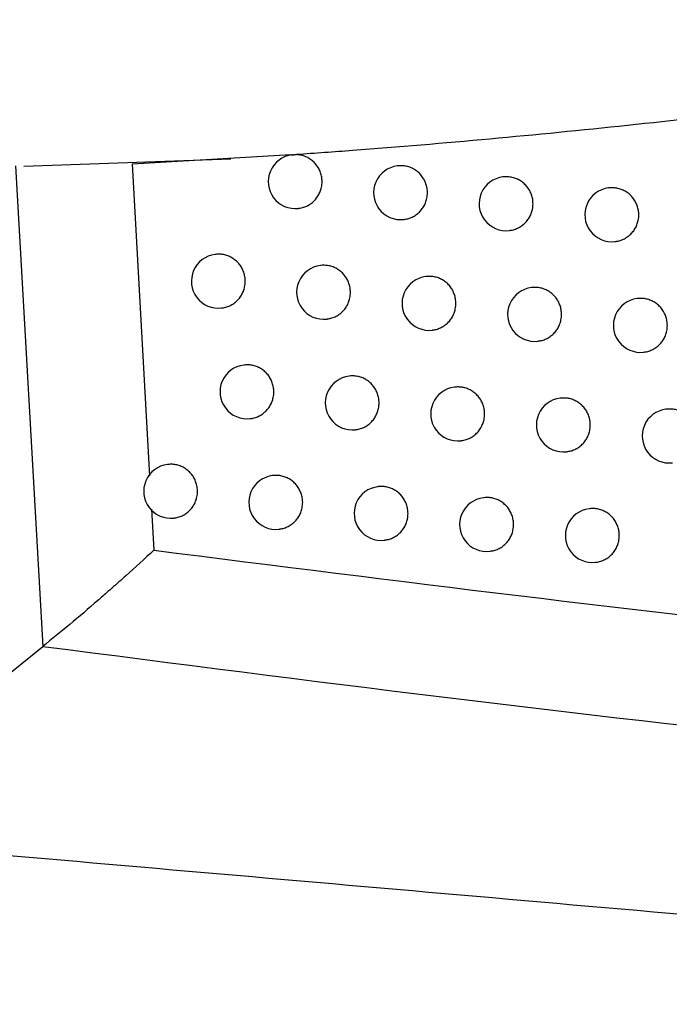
# Model space of a CAD drawing. Header units: millimetres. Extents: x -0.66 to 0.91, y -0.4 to 0.64.
# Tile 117 of 171: x 0.2825 to 0.2946, y -0.0285 to -0.0102. Entities that reach past the tile are written whole.
import ezdxf

# ---------------------------------------------------------------- set-up
doc = ezdxf.new("R2010")
doc.units = ezdxf.units.MM
doc.layers.add('FORMAT', color=7, linetype='Continuous')

msp = doc.modelspace()

# ---------------------------------------------------------------- linework, layer by layer
at = {"layer": 'FORMAT', "color": 7, "linetype": 'Continuous', "lineweight": 25}
for p, q in [((0.287563, -0.012759), (0.284618, -0.012927)), ((0.287589, -0.012756), (0.287582, -0.012756)), ((0.282458, -0.012961), (0.282964, -0.021872)), ((0.282614, -0.012965), (0.286451, -0.012831)), ((0.284618, -0.012927), (0.28494, -0.018708)), ((0.289542, -0.012961), (0.289534, -0.012962)), ((0.291498, -0.013165), (0.29149, -0.013166)), ((0.293457, -0.01337), (0.293449, -0.013371)), ((0.287701, -0.013749), (0.287708, -0.013748)), ((0.289653, -0.013954), (0.28966, -0.013954)), ((0.291609, -0.014159), (0.291616, -0.014158)), ((0.293568, -0.014364), (0.293575, -0.014363)), ((0.286167, -0.014602), (0.286159, -0.014603)), ((0.288116, -0.014808), (0.288108, -0.014809)), ((0.290069, -0.015013), (0.290062, -0.015014)), ((0.292026, -0.015218), (0.292018, -0.015219)), ((0.293986, -0.015422), (0.293979, -0.015423)), ((0.286278, -0.015596), (0.286284, -0.015595)), ((0.288227, -0.015802), (0.288234, -0.015801)), ((0.290181, -0.016007), (0.290187, -0.016006)), ((0.292137, -0.016212), (0.292144, -0.016211)), ((0.294098, -0.016416), (0.294105, -0.016415)), ((0.286697, -0.016654), (0.286688, -0.016655)), ((0.288647, -0.016859), (0.288639, -0.01686)), ((0.290601, -0.017064), (0.290593, -0.017065)), ((0.292559, -0.017269), (0.292551, -0.01727)), ((0.29452, -0.017473), (0.294512, -0.017474)), ((0.286807, -0.017648), (0.286814, -0.017647)), ((0.288758, -0.017853), (0.288765, -0.017852)), ((0.290712, -0.018058), (0.290719, -0.018057)), ((0.29267, -0.018263), (0.292677, -0.018262)), ((0.285283, -0.018499), (0.285274, -0.0185)), ((0.287231, -0.018704), (0.287223, -0.018705)), ((0.289182, -0.01891), (0.289174, -0.018911)), ((0.291137, -0.019115), (0.29113, -0.019116)), ((0.284976, -0.019326), (0.285021, -0.020089)), ((0.293096, -0.019319), (0.293088, -0.01932)), ((0.285393, -0.019493), (0.2854, -0.019492)), ((0.287342, -0.019698), (0.287348, -0.019697)), ((0.289293, -0.019904), (0.2893, -0.019903)), ((0.291249, -0.020108), (0.291255, -0.020108)), ((0.293207, -0.020313), (0.293214, -0.020312)), ((0.278579, -0.025426), (0.282964, -0.021872))]:
    msp.add_line(p, q, dxfattribs=at)
for centre in [(0.287642, -0.013253), (0.289594, -0.013458), (0.29155, -0.013663), (0.293509, -0.013867), (0.286218, -0.0151), (0.288168, -0.015305), (0.290121, -0.015511), (0.292078, -0.015715), (0.294038, -0.015919), (0.286748, -0.017151), (0.288699, -0.017357), (0.290653, -0.017562), (0.292611, -0.017766), (0.294572, -0.017971), (0.285334, -0.018996), (0.287282, -0.019202), (0.289234, -0.019407), (0.291189, -0.019612), (0.293148, -0.019816)]:
    msp.add_arc(centre, 0.0005, 96.8344, 276.8344, dxfattribs=at)
for points, knots in [([(0.309007, -0.01025), (0.307321, -0.010486), (0.303948, -0.010959), (0.298879, -0.011637), (0.293796, -0.012232), (0.290053, -0.012582), (0.288013, -0.012728), (0.287667, -0.012752)], [0, 0, 0, 0, 0.235856, 0.471974, 0.711315, 0.951029, 1, 1, 1, 1]), ([(0.287563, -0.012759), (0.287567, -0.012759), (0.287575, -0.012757), (0.287588, -0.012756), (0.287602, -0.012754), (0.287616, -0.012753), (0.287631, -0.012752), (0.287648, -0.012752), (0.28766, -0.012752), (0.287667, -0.012752)], [0, 0, 0, 0, 0.144581, 0.292016, 0.418622, 0.548758, 0.675446, 0.805805, 1, 1, 1, 1]), ([(0.287708, -0.013748), (0.287717, -0.013747), (0.28774, -0.013744), (0.287777, -0.013736), (0.287817, -0.013723), (0.287855, -0.013707), (0.287891, -0.013688), (0.287927, -0.013665), (0.28796, -0.01364), (0.287991, -0.013612), (0.288019, -0.013582), (0.288045, -0.013549), (0.288076, -0.013502), (0.288101, -0.013451), (0.288119, -0.013398), (0.28813, -0.013354), (0.288137, -0.013305), (0.288141, -0.013242), (0.288136, -0.013183), (0.288124, -0.013128), (0.288108, -0.013074), (0.288085, -0.013023), (0.288057, -0.012975), (0.288024, -0.012929), (0.287986, -0.012888), (0.287943, -0.012852), (0.287898, -0.01282), (0.287849, -0.012795), (0.287797, -0.012775), (0.287755, -0.012764), (0.287712, -0.012755), (0.287682, -0.012753), (0.287667, -0.012752)], [0, 0, 0, 0, 0.01941, 0.048052, 0.076906, 0.104735, 0.132759, 0.161393, 0.190239, 0.218031, 0.246221, 0.274614, 0.303421, 0.359257, 0.387599, 0.416355, 0.451329, 0.486694, 0.542443, 0.570741, 0.599451, 0.6552, 0.683496, 0.712204, 0.767999, 0.796318, 0.825048, 0.880937, 0.909304, 0.938083, 0.96891, 1, 1, 1, 1]), ([(0.290092, -0.013458), (0.290092, -0.013444), (0.290091, -0.013416), (0.290086, -0.013375), (0.290077, -0.013333), (0.290061, -0.013279), (0.290038, -0.013228), (0.290009, -0.01318), (0.289977, -0.013134), (0.289938, -0.013093), (0.289896, -0.013057), (0.28985, -0.013026), (0.289801, -0.013), (0.289749, -0.01298), (0.289696, -0.012966), (0.289641, -0.012957), (0.289585, -0.012957), (0.289557, -0.012958), (0.289543, -0.012961), (0.289542, -0.012961)], [0, 0, 0, 0, 0.0490053, 0.098351, 0.1487703, 0.1995605, 0.2981838, 0.3482426, 0.3990302, 0.4977047, 0.5477886, 0.5986009, 0.6973794, 0.7475161, 0.798382, 0.8972619, 0.9474507, 0.9983703, 1, 1, 1, 1]), ([(0.292049, -0.013662), (0.292048, -0.013635), (0.292046, -0.013593), (0.292034, -0.013538), (0.292021, -0.013497), (0.292001, -0.013445), (0.291974, -0.013395), (0.291941, -0.01335), (0.291905, -0.013308), (0.291863, -0.01327), (0.291818, -0.013238), (0.291769, -0.01321), (0.291718, -0.013189), (0.291665, -0.013174), (0.29161, -0.013164), (0.291555, -0.013162), (0.291512, -0.013163), (0.291498, -0.013166), (0.291498, -0.013166)], [0, 0, 0, 0, 0.098339, 0.148795, 0.199623, 0.248842, 0.348414, 0.39924, 0.448474, 0.548073, 0.598913, 0.648174, 0.74783, 0.798699, 0.847989, 0.947702, 0.998601, 1, 1, 1, 1]), ([(0.28966, -0.013953), (0.289669, -0.013952), (0.289693, -0.013949), (0.289729, -0.013941), (0.289782, -0.013924), (0.289833, -0.0139), (0.28988, -0.013871), (0.289924, -0.013837), (0.289964, -0.013798), (0.289998, -0.013754), (0.290029, -0.013707), (0.290054, -0.013657), (0.290072, -0.013603), (0.290083, -0.013559), (0.290091, -0.01351), (0.290092, -0.013475), (0.290092, -0.013458)], [0, 0, 0, 0, 0.040178, 0.09898, 0.158214, 0.273207, 0.331577, 0.390799, 0.505691, 0.56401, 0.623181, 0.737945, 0.796199, 0.855303, 0.92725, 1, 1, 1, 1]), ([(0.294009, -0.013867), (0.294008, -0.013839), (0.294006, -0.013797), (0.293994, -0.013742), (0.293982, -0.013701), (0.293961, -0.013649), (0.293934, -0.0136), (0.293901, -0.013554), (0.293865, -0.013512), (0.293823, -0.013474), (0.293777, -0.013442), (0.293729, -0.013415), (0.293678, -0.013393), (0.293624, -0.013378), (0.293583, -0.013371), (0.293542, -0.013366), (0.2935, -0.013367), (0.293471, -0.013366), (0.293457, -0.01337), (0.293457, -0.01337)], [0, 0, 0, 0, 0.098375, 0.14885, 0.199696, 0.248933, 0.348542, 0.399387, 0.448631, 0.548251, 0.599102, 0.648358, 0.748002, 0.798865, 0.848132, 0.897744, 0.947889, 0.998765, 1, 1, 1, 1]), ([(0.291616, -0.014157), (0.291625, -0.014156), (0.291649, -0.014155), (0.291686, -0.014145), (0.291725, -0.014133), (0.291764, -0.014117), (0.291801, -0.014098), (0.291836, -0.014075), (0.291869, -0.01405), (0.29191, -0.014013), (0.291947, -0.01397), (0.291978, -0.013923), (0.292004, -0.013874), (0.292025, -0.013822), (0.29204, -0.013764), (0.292047, -0.013715), (0.292048, -0.01368), (0.292049, -0.013662)], [0, 0, 0, 0, 0.04035, 0.099101, 0.158285, 0.215586, 0.273288, 0.331611, 0.390786, 0.448057, 0.56392, 0.623064, 0.680301, 0.796092, 0.8552, 0.927198, 1, 1, 1, 1]), ([(0.293575, -0.014361), (0.293585, -0.014361), (0.293609, -0.014359), (0.293645, -0.01435), (0.293685, -0.014337), (0.293724, -0.014321), (0.29376, -0.014302), (0.293796, -0.01428), (0.293829, -0.014254), (0.293871, -0.014217), (0.293907, -0.014174), (0.293938, -0.014128), (0.293965, -0.014078), (0.293985, -0.014026), (0.294, -0.013968), (0.294008, -0.013919), (0.294009, -0.013884), (0.294009, -0.013867)], [0, 0, 0, 0, 0.0405103, 0.0992272, 0.1583761, 0.2156469, 0.2733184, 0.3316105, 0.390753, 0.4480093, 0.5638411, 0.6229687, 0.68021, 0.796011, 0.8551228, 0.9271593, 1, 1, 1, 1]), ([(0.286715, -0.0151), (0.286715, -0.015086), (0.286714, -0.015058), (0.286709, -0.015017), (0.2867, -0.014975), (0.286684, -0.014921), (0.286661, -0.01487), (0.286633, -0.014822), (0.2866, -0.014776), (0.286562, -0.014735), (0.28652, -0.0147), (0.286474, -0.014668), (0.286425, -0.014642), (0.286374, -0.014622), (0.28632, -0.014607), (0.286266, -0.014599), (0.28621, -0.014599), (0.286182, -0.0146), (0.286168, -0.014602), (0.286167, -0.014602)], [0, 0, 0, 0, 0.04893, 0.0982, 0.148543, 0.199256, 0.297727, 0.347708, 0.398416, 0.496995, 0.547029, 0.597789, 0.696586, 0.746731, 0.797603, 0.896609, 0.94686, 0.997843, 1, 1, 1, 1]), ([(0.288666, -0.015305), (0.288664, -0.015277), (0.288662, -0.015235), (0.28865, -0.01518), (0.288638, -0.01514), (0.288618, -0.015088), (0.288591, -0.015038), (0.288558, -0.014993), (0.288522, -0.01495), (0.288481, -0.014913), (0.288435, -0.014881), (0.288387, -0.014853), (0.288336, -0.014831), (0.288283, -0.014817), (0.288242, -0.014809), (0.288201, -0.014805), (0.28816, -0.014805), (0.288131, -0.014805), (0.288117, -0.014808), (0.288116, -0.014808)], [0, 0, 0, 0, 0.098211, 0.148602, 0.199363, 0.248518, 0.347959, 0.398717, 0.447908, 0.54742, 0.598213, 0.647477, 0.747137, 0.798005, 0.84734, 0.897019, 0.947231, 0.998175, 1, 1, 1, 1]), ([(0.286284, -0.015595), (0.286294, -0.015594), (0.286317, -0.015591), (0.286353, -0.015583), (0.286406, -0.015566), (0.286456, -0.015542), (0.286503, -0.015513), (0.286547, -0.015479), (0.286587, -0.015439), (0.286621, -0.015396), (0.286652, -0.015349), (0.286677, -0.015298), (0.286695, -0.015245), (0.286706, -0.015201), (0.286714, -0.015152), (0.286715, -0.015117), (0.286715, -0.0151)], [0, 0, 0, 0, 0.0396549, 0.0985681, 0.1579151, 0.27311, 0.3315834, 0.3909127, 0.505908, 0.5642811, 0.6235097, 0.7382421, 0.7964813, 0.8555731, 0.927386, 1, 1, 1, 1]), ([(0.29062, -0.01551), (0.290618, -0.015482), (0.290616, -0.01544), (0.290604, -0.015385), (0.290592, -0.015345), (0.290572, -0.015293), (0.290545, -0.015243), (0.290512, -0.015198), (0.290476, -0.015155), (0.290434, -0.015118), (0.290389, -0.015086), (0.290341, -0.015058), (0.290289, -0.015036), (0.290236, -0.015022), (0.290195, -0.015014), (0.290154, -0.01501), (0.290113, -0.01501), (0.290084, -0.01501), (0.29007, -0.015013), (0.290069, -0.015013)], [0, 0, 0, 0, 0.098286, 0.148716, 0.199517, 0.24871, 0.348228, 0.399026, 0.448241, 0.547802, 0.598622, 0.647882, 0.747533, 0.798399, 0.847702, 0.89735, 0.947531, 0.998443, 1, 1, 1, 1]), ([(0.288234, -0.015797), (0.288257, -0.015795), (0.288294, -0.015792), (0.288343, -0.015775), (0.288381, -0.01576), (0.288418, -0.01574), (0.288453, -0.015718), (0.288487, -0.015693), (0.288528, -0.015655), (0.288564, -0.015613), (0.288595, -0.015566), (0.288621, -0.015517), (0.288642, -0.015464), (0.288656, -0.015406), (0.288664, -0.015358), (0.288665, -0.015323), (0.288666, -0.015305)], [0, 0, 0, 0, 0.098633, 0.157916, 0.215305, 0.273097, 0.331512, 0.39078, 0.448101, 0.564065, 0.623264, 0.680496, 0.796281, 0.855387, 0.927292, 1, 1, 1, 1]), ([(0.292577, -0.015715), (0.292576, -0.015687), (0.292574, -0.015645), (0.292562, -0.01559), (0.29255, -0.015549), (0.292529, -0.015497), (0.292502, -0.015448), (0.29247, -0.015402), (0.292433, -0.01536), (0.292392, -0.015322), (0.292346, -0.01529), (0.292298, -0.015263), (0.292246, -0.015241), (0.292193, -0.015226), (0.292152, -0.015219), (0.292111, -0.015214), (0.292069, -0.015215), (0.292041, -0.015215), (0.292026, -0.015218), (0.292026, -0.015218)], [0, 0, 0, 0, 0.0983437, 0.1488026, 0.1996326, 0.2488543, 0.3484309, 0.3992597, 0.448493, 0.5480924, 0.5989324, 0.6481889, 0.7478351, 0.798699, 0.8479785, 0.8976026, 0.9477601, 0.9986485, 1, 1, 1, 1]), ([(0.290187, -0.016002), (0.29021, -0.016), (0.290248, -0.015997), (0.290297, -0.01598), (0.290335, -0.015965), (0.290372, -0.015945), (0.290407, -0.015923), (0.29044, -0.015898), (0.290482, -0.01586), (0.290518, -0.015818), (0.290549, -0.015771), (0.290575, -0.015722), (0.290596, -0.015669), (0.29061, -0.015611), (0.290618, -0.015563), (0.290619, -0.015528), (0.29062, -0.01551)], [0, 0, 0, 0, 0.098844, 0.15807, 0.215409, 0.273149, 0.331511, 0.390726, 0.448021, 0.563931, 0.623101, 0.680341, 0.796141, 0.855254, 0.927225, 1, 1, 1, 1]), ([(0.294539, -0.015919), (0.294537, -0.015891), (0.294535, -0.015849), (0.294523, -0.015794), (0.294511, -0.015754), (0.29449, -0.015701), (0.294463, -0.015652), (0.294431, -0.015606), (0.294394, -0.015564), (0.294352, -0.015526), (0.294307, -0.015495), (0.294258, -0.015467), (0.294207, -0.015445), (0.294153, -0.01543), (0.294112, -0.015423), (0.294071, -0.015419), (0.294029, -0.015419), (0.294001, -0.015419), (0.293987, -0.015422), (0.293986, -0.015422)], [0, 0, 0, 0, 0.098383, 0.148862, 0.199712, 0.248953, 0.34857, 0.39942, 0.448666, 0.548291, 0.599146, 0.6484, 0.748044, 0.798907, 0.84817, 0.897779, 0.94792, 0.998793, 1, 1, 1, 1]), ([(0.292144, -0.016207), (0.292167, -0.016205), (0.292205, -0.016202), (0.292254, -0.016185), (0.292292, -0.016169), (0.292329, -0.01615), (0.292364, -0.016128), (0.292398, -0.016102), (0.292439, -0.016065), (0.292475, -0.016022), (0.292506, -0.015976), (0.292533, -0.015926), (0.292553, -0.015874), (0.292568, -0.015816), (0.292576, -0.015767), (0.292577, -0.015732), (0.292577, -0.015715)], [0, 0, 0, 0, 0.0990073, 0.158189, 0.2154892, 0.2731904, 0.3315128, 0.3906864, 0.4479615, 0.5638319, 0.6229798, 0.680226, 0.7960373, 0.8551549, 0.9271755, 1, 1, 1, 1]), ([(0.294105, -0.016414), (0.294114, -0.016413), (0.294138, -0.016411), (0.294175, -0.016402), (0.294215, -0.016389), (0.294253, -0.016373), (0.29429, -0.016354), (0.294325, -0.016332), (0.294359, -0.016306), (0.2944, -0.016269), (0.294436, -0.016227), (0.294467, -0.01618), (0.294494, -0.016131), (0.294515, -0.016078), (0.294529, -0.01602), (0.294537, -0.015971), (0.294538, -0.015936), (0.294539, -0.015919)], [0, 0, 0, 0, 0.040539, 0.099249, 0.158391, 0.215656, 0.273322, 0.331608, 0.390745, 0.447998, 0.563825, 0.62295, 0.680192, 0.795995, 0.855108, 0.927152, 1, 1, 1, 1]), ([(0.287245, -0.017151), (0.287245, -0.017137), (0.287244, -0.01711), (0.287239, -0.017068), (0.28723, -0.017027), (0.287214, -0.016973), (0.287191, -0.016921), (0.287163, -0.016873), (0.28713, -0.016828), (0.287092, -0.016787), (0.287049, -0.016751), (0.287004, -0.016719), (0.286955, -0.016693), (0.286903, -0.016674), (0.28685, -0.016659), (0.286795, -0.016651), (0.28674, -0.01665), (0.286712, -0.016652), (0.286697, -0.016654), (0.286697, -0.016654)], [0, 0, 0, 0, 0.0489453, 0.0982308, 0.148589, 0.1993177, 0.29782, 0.3478167, 0.3985406, 0.4971389, 0.5471828, 0.5979531, 0.6967463, 0.7468893, 0.7977602, 0.8967399, 0.9469787, 0.9979483, 1, 1, 1, 1]), ([(0.289197, -0.017356), (0.289195, -0.017329), (0.289193, -0.017287), (0.289181, -0.017232), (0.289169, -0.017191), (0.289149, -0.017139), (0.289122, -0.01709), (0.289089, -0.017044), (0.289053, -0.017002), (0.289012, -0.016964), (0.288966, -0.016932), (0.288918, -0.016904), (0.288867, -0.016883), (0.288814, -0.016868), (0.288773, -0.01686), (0.288732, -0.016856), (0.28869, -0.016856), (0.288662, -0.016856), (0.288648, -0.016859), (0.288647, -0.01686)], [0, 0, 0, 0, 0.098235, 0.148639, 0.199413, 0.24858, 0.348046, 0.398817, 0.448016, 0.547544, 0.598346, 0.647609, 0.747267, 0.798135, 0.84746, 0.897129, 0.947332, 0.998266, 1, 1, 1, 1]), ([(0.286814, -0.017647), (0.286823, -0.017646), (0.286847, -0.017643), (0.286883, -0.017634), (0.286936, -0.017617), (0.286986, -0.017594), (0.287033, -0.017564), (0.287077, -0.01753), (0.287117, -0.017491), (0.287151, -0.017447), (0.287182, -0.0174), (0.287207, -0.01735), (0.287225, -0.017297), (0.287236, -0.017252), (0.287244, -0.017204), (0.287245, -0.017169), (0.287245, -0.017151)], [0, 0, 0, 0, 0.039759, 0.098649, 0.157973, 0.273127, 0.331579, 0.390887, 0.505861, 0.564223, 0.62344, 0.73818, 0.796422, 0.855517, 0.927358, 1, 1, 1, 1]), ([(0.291152, -0.017561), (0.29115, -0.017534), (0.291148, -0.017492), (0.291136, -0.017437), (0.291124, -0.017396), (0.291104, -0.017344), (0.291077, -0.017294), (0.291044, -0.017249), (0.291008, -0.017207), (0.290966, -0.017169), (0.290921, -0.017137), (0.290873, -0.017109), (0.290821, -0.017088), (0.290768, -0.017073), (0.290713, -0.017063), (0.290658, -0.017061), (0.290616, -0.017062), (0.290602, -0.017064), (0.290601, -0.017065)], [0, 0, 0, 0, 0.0983127, 0.1487558, 0.19957, 0.2487761, 0.3483209, 0.3991332, 0.4483581, 0.54794, 0.5987704, 0.6480332, 0.7476919, 0.7985615, 0.8478616, 0.9475962, 0.9985054, 1, 1, 1, 1]), ([(0.29311, -0.017766), (0.293109, -0.017738), (0.293107, -0.017696), (0.293095, -0.017641), (0.293083, -0.017601), (0.293062, -0.017548), (0.293035, -0.017499), (0.293002, -0.017453), (0.292966, -0.017411), (0.292924, -0.017373), (0.292879, -0.017342), (0.292831, -0.017314), (0.292779, -0.017292), (0.292726, -0.017277), (0.292685, -0.01727), (0.292644, -0.017266), (0.292602, -0.017266), (0.292573, -0.017266), (0.292559, -0.017269), (0.292559, -0.017269)], [0, 0, 0, 0, 0.098356, 0.148821, 0.199657, 0.248884, 0.348473, 0.399308, 0.448545, 0.548153, 0.598997, 0.648253, 0.747898, 0.798761, 0.848036, 0.897655, 0.947808, 0.998691, 1, 1, 1, 1]), ([(0.288765, -0.017851), (0.288774, -0.01785), (0.288798, -0.017849), (0.288834, -0.017839), (0.288874, -0.017827), (0.288912, -0.017811), (0.288949, -0.017792), (0.288984, -0.017769), (0.289017, -0.017744), (0.289059, -0.017707), (0.289095, -0.017664), (0.289126, -0.017617), (0.289152, -0.017568), (0.289173, -0.017516), (0.289187, -0.017458), (0.289195, -0.017409), (0.289196, -0.017374), (0.289197, -0.017356)], [0, 0, 0, 0, 0.040006, 0.098829, 0.158085, 0.21545, 0.273217, 0.331607, 0.390849, 0.448154, 0.564085, 0.623266, 0.680492, 0.796265, 0.855365, 0.927281, 1, 1, 1, 1]), ([(0.295072, -0.01797), (0.295071, -0.017942), (0.295069, -0.0179), (0.295057, -0.017845), (0.295045, -0.017805), (0.295024, -0.017752), (0.294997, -0.017703), (0.294964, -0.017657), (0.294928, -0.017615), (0.294886, -0.017577), (0.29484, -0.017546), (0.294792, -0.017518), (0.29474, -0.017496), (0.294687, -0.017481), (0.294646, -0.017474), (0.294605, -0.01747), (0.294563, -0.01747), (0.294534, -0.01747), (0.29452, -0.017473), (0.29452, -0.017473)], [0, 0, 0, 0, 0.098389, 0.148871, 0.199724, 0.248969, 0.348592, 0.399445, 0.448693, 0.548322, 0.599179, 0.648433, 0.748075, 0.798937, 0.848198, 0.897803, 0.947941, 0.998811, 1, 1, 1, 1]), ([(0.290719, -0.018056), (0.290729, -0.018055), (0.290752, -0.018054), (0.290789, -0.018044), (0.290829, -0.018032), (0.290867, -0.018016), (0.290904, -0.017997), (0.290939, -0.017974), (0.290972, -0.017949), (0.291013, -0.017912), (0.29105, -0.017869), (0.291081, -0.017822), (0.291107, -0.017773), (0.291128, -0.017721), (0.291142, -0.017663), (0.29115, -0.017614), (0.291151, -0.017579), (0.291152, -0.017561)], [0, 0, 0, 0, 0.040254, 0.099025, 0.158228, 0.215546, 0.273266, 0.331608, 0.390801, 0.448081, 0.563963, 0.623118, 0.680351, 0.796138, 0.855244, 0.92722, 1, 1, 1, 1]), ([(0.292676, -0.018258), (0.2927, -0.018256), (0.292738, -0.018253), (0.292787, -0.018236), (0.292825, -0.01822), (0.292862, -0.018201), (0.292897, -0.018179), (0.292931, -0.018153), (0.292972, -0.018116), (0.293008, -0.018074), (0.293039, -0.018027), (0.293066, -0.017978), (0.293086, -0.017925), (0.293101, -0.017867), (0.293109, -0.017818), (0.29311, -0.017783), (0.29311, -0.017766)], [0, 0, 0, 0, 0.099041, 0.158213, 0.215505, 0.273198, 0.331512, 0.390677, 0.447948, 0.56381, 0.622953, 0.680201, 0.796015, 0.855134, 0.927165, 1, 1, 1, 1]), ([(0.2854, -0.019491), (0.285409, -0.01949), (0.285432, -0.019487), (0.285469, -0.019479), (0.285508, -0.019466), (0.285546, -0.01945), (0.285583, -0.019431), (0.285618, -0.019409), (0.285652, -0.019383), (0.285682, -0.019355), (0.285711, -0.019325), (0.285737, -0.019292), (0.28576, -0.019257), (0.28578, -0.01922), (0.285796, -0.019182), (0.28581, -0.019142), (0.285821, -0.019097), (0.285829, -0.019048), (0.285832, -0.018986), (0.285827, -0.018926), (0.285815, -0.018871), (0.285799, -0.018818), (0.285777, -0.018766), (0.285748, -0.018718), (0.285724, -0.018684), (0.285697, -0.018652), (0.285667, -0.018623), (0.285635, -0.018596), (0.285601, -0.018572), (0.285565, -0.018551), (0.285528, -0.018533), (0.285489, -0.018519), (0.285449, -0.018507), (0.285409, -0.0185), (0.285368, -0.018495), (0.285326, -0.018495), (0.285298, -0.018496), (0.285283, -0.018499), (0.285283, -0.018499)], [0, 0, 0, 0, 0.01827, 0.045517, 0.072964, 0.099435, 0.12609, 0.153327, 0.180765, 0.207184, 0.233787, 0.260972, 0.288358, 0.314709, 0.341243, 0.368356, 0.395671, 0.42885, 0.462399, 0.515308, 0.542164, 0.569412, 0.62232, 0.649174, 0.676419, 0.702742, 0.729247, 0.756325, 0.783602, 0.809991, 0.836563, 0.86371, 0.891055, 0.917507, 0.944143, 0.971356, 0.998768, 1, 1, 1, 1]), ([(0.28778, -0.019201), (0.287778, -0.019174), (0.287776, -0.019132), (0.287764, -0.019077), (0.287752, -0.019036), (0.287732, -0.018984), (0.287705, -0.018935), (0.287672, -0.018889), (0.287636, -0.018847), (0.287595, -0.018809), (0.28755, -0.018777), (0.287502, -0.018749), (0.28745, -0.018728), (0.287397, -0.018713), (0.287357, -0.018705), (0.287316, -0.018701), (0.287274, -0.018701), (0.287245, -0.018701), (0.287231, -0.018704), (0.287231, -0.018705)], [0, 0, 0, 0, 0.098176, 0.14855, 0.199294, 0.248432, 0.347837, 0.398577, 0.447757, 0.547247, 0.598028, 0.647295, 0.74696, 0.79783, 0.84718, 0.896874, 0.947102, 0.99806, 1, 1, 1, 1]), ([(0.289732, -0.019407), (0.289731, -0.019379), (0.289729, -0.019337), (0.289717, -0.019282), (0.289705, -0.019242), (0.289684, -0.019189), (0.289657, -0.01914), (0.289625, -0.019094), (0.289588, -0.019052), (0.289547, -0.019014), (0.289502, -0.018983), (0.289453, -0.018955), (0.289402, -0.018933), (0.289349, -0.018918), (0.289308, -0.018911), (0.289267, -0.018906), (0.289226, -0.018907), (0.289197, -0.018906), (0.289183, -0.01891), (0.289182, -0.01891)], [0, 0, 0, 0, 0.098257, 0.148672, 0.199457, 0.248636, 0.348124, 0.398907, 0.448112, 0.547655, 0.598464, 0.647726, 0.747381, 0.798248, 0.847564, 0.897224, 0.947418, 0.998343, 1, 1, 1, 1]), ([(0.291688, -0.019611), (0.291687, -0.019584), (0.291685, -0.019542), (0.291673, -0.019487), (0.291661, -0.019446), (0.29164, -0.019394), (0.291613, -0.019345), (0.291581, -0.019299), (0.291544, -0.019257), (0.291503, -0.019219), (0.291457, -0.019187), (0.291409, -0.019159), (0.291357, -0.019138), (0.291304, -0.019123), (0.291263, -0.019115), (0.291222, -0.019111), (0.291181, -0.019111), (0.291152, -0.019112), (0.291138, -0.019115), (0.291137, -0.019115)], [0, 0, 0, 0, 0.09832, 0.148767, 0.199585, 0.248794, 0.348347, 0.399163, 0.448389, 0.547972, 0.598804, 0.648061, 0.74771, 0.798574, 0.847863, 0.897497, 0.947664, 0.998562, 1, 1, 1, 1]), ([(0.287348, -0.019694), (0.287371, -0.019692), (0.287409, -0.019688), (0.287457, -0.019672), (0.287495, -0.019656), (0.287532, -0.019637), (0.287567, -0.019614), (0.287601, -0.019589), (0.287631, -0.019561), (0.28766, -0.019531), (0.287686, -0.019498), (0.287709, -0.019462), (0.287735, -0.019413), (0.287756, -0.019361), (0.28777, -0.019303), (0.287778, -0.019254), (0.287779, -0.019219), (0.28778, -0.019201)], [0, 0, 0, 0, 0.098527, 0.157829, 0.215236, 0.273045, 0.331478, 0.390765, 0.448092, 0.505821, 0.564173, 0.623379, 0.680601, 0.796367, 0.855465, 0.927331, 1, 1, 1, 1]), ([(0.293648, -0.019816), (0.293646, -0.019788), (0.293644, -0.019746), (0.293632, -0.019691), (0.29362, -0.019651), (0.2936, -0.019598), (0.293573, -0.019549), (0.29354, -0.019503), (0.293503, -0.019461), (0.293462, -0.019423), (0.293416, -0.019392), (0.293368, -0.019364), (0.293316, -0.019342), (0.293263, -0.019327), (0.293208, -0.019317), (0.293153, -0.019315), (0.29311, -0.019316), (0.293096, -0.019319), (0.293096, -0.019319)], [0, 0, 0, 0, 0.098375, 0.14885, 0.199696, 0.248933, 0.348541, 0.399386, 0.448631, 0.548254, 0.599107, 0.648366, 0.748019, 0.798887, 0.848161, 0.947845, 0.998728, 1, 1, 1, 1]), ([(0.2893, -0.019899), (0.289323, -0.019897), (0.289361, -0.019894), (0.289409, -0.019877), (0.289448, -0.019861), (0.289484, -0.019842), (0.28952, -0.01982), (0.289553, -0.019794), (0.289584, -0.019766), (0.289612, -0.019736), (0.289638, -0.019703), (0.289661, -0.019668), (0.289688, -0.019618), (0.289708, -0.019566), (0.289723, -0.019508), (0.289731, -0.019459), (0.289732, -0.019424), (0.289732, -0.019407)], [0, 0, 0, 0, 0.0987487, 0.1579901, 0.2153429, 0.2730974, 0.3314742, 0.3907039, 0.4480031, 0.5057038, 0.5640267, 0.6232021, 0.6804332, 0.7962157, 0.85532, 0.9272586, 1, 1, 1, 1]), ([(0.291255, -0.020104), (0.291278, -0.020102), (0.291316, -0.020098), (0.291365, -0.020082), (0.291403, -0.020066), (0.29144, -0.020047), (0.291475, -0.020024), (0.291509, -0.019999), (0.29155, -0.019962), (0.291586, -0.019919), (0.291617, -0.019872), (0.291644, -0.019823), (0.291664, -0.019771), (0.291679, -0.019713), (0.291687, -0.019664), (0.291688, -0.019629), (0.291688, -0.019611)], [0, 0, 0, 0, 0.098938, 0.158138, 0.215454, 0.273171, 0.33151, 0.3907, 0.447984, 0.563871, 0.623028, 0.680272, 0.796079, 0.855195, 0.927196, 1, 1, 1, 1]), ([(0.293214, -0.02031), (0.293224, -0.02031), (0.293247, -0.020308), (0.293284, -0.020299), (0.293324, -0.020286), (0.293362, -0.02027), (0.293399, -0.020251), (0.293435, -0.020229), (0.293468, -0.020203), (0.293509, -0.020166), (0.293546, -0.020124), (0.293577, -0.020077), (0.293603, -0.020028), (0.293624, -0.019975), (0.293638, -0.019917), (0.293646, -0.019868), (0.293647, -0.019833), (0.293648, -0.019816)], [0, 0, 0, 0, 0.040479, 0.099202, 0.158357, 0.215633, 0.27331, 0.331608, 0.390757, 0.448016, 0.563854, 0.622985, 0.680225, 0.796025, 0.855136, 0.927166, 1, 1, 1, 1]), ([(0.285021, -0.020089), (0.28485, -0.020248), (0.284592, -0.020486), (0.284329, -0.020719), (0.284217, -0.020817), (0.28413, -0.020893), (0.283873, -0.021119), (0.283461, -0.021474), (0.283129, -0.021739), (0.282964, -0.021872)], [0, 0, 0, 0, 0.249678, 0.374697, 0.378432, 0.409825, 0.500027, 0.750207, 1, 1, 1, 1]), ([(0.285021, -0.020089), (0.28952, -0.020658), (0.298519, -0.021796), (0.307714, -0.022534), (0.312312, -0.022904)], [0, 0, 0, 0, 0.499942, 1, 1, 1, 1]), ([(0.282964, -0.021872), (0.287887, -0.022506), (0.297736, -0.023776), (0.307822, -0.024565), (0.312866, -0.02496)], [0, 0, 0, 0, 0.499899, 1, 1, 1, 1]), ([(0.313833, -0.02851), (0.308397, -0.028035), (0.299746, -0.027278), (0.288013, -0.026251), (0.281725, -0.025701), (0.278579, -0.025426)], [0, 0, 0, 0, 0.457917, 0.728751, 1, 1, 1, 1])]:
    msp.add_open_spline(points, degree=3, knots=knots, dxfattribs=at)

doc.saveas('drawing.dxf')
